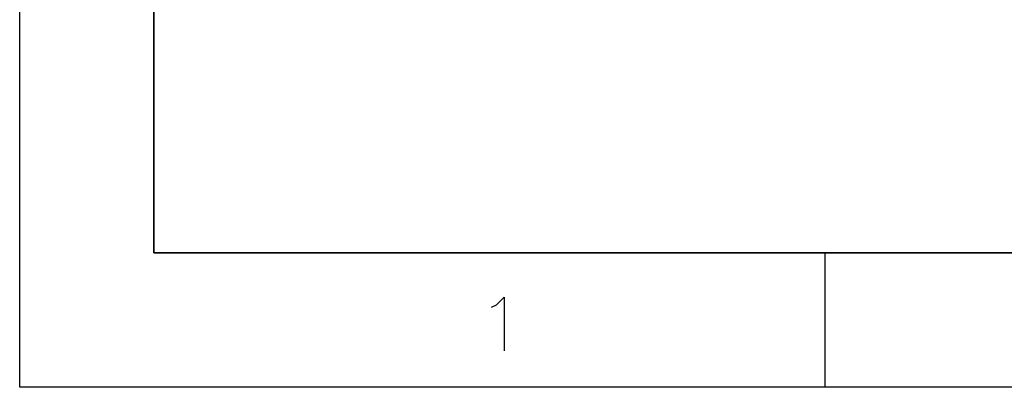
# Model space of a CAD drawing. Extents: x -43 to 377, y -50 to 247.
# Tile 1 of 10: x -43 to 31, y -50 to -23. Entities that reach past the tile are written whole.
import ezdxf

# ---------------------------------------------------------------- set-up
doc = ezdxf.new("R2010")
doc.units = 0
doc.layers.add('DRILL', color=30, linetype='CONTINUOUS')

msp = doc.modelspace()

# ---------------------------------------------------------------- linework, layer by layer
at = {"layer": 'DRILL'}
for points in [[(-42.7482, -50.1396), (-42.7482, 246.860314)], [(-32.74822, 236.860334), (-32.74822, -40.13962)], [(-32.74822, -40.13962), (367.251742, -40.13962)], [(17.25168, -50.1396), (17.25168, -40.13962)], [(-7.605268, -44.186094), (-7.224268, -43.995594), (-6.653022, -43.424094), (-6.653022, -47.424086)], [(377.251722, -50.1396), (-42.7482, -50.1396)]]:
    msp.add_lwpolyline(points, dxfattribs=at)
msp.add_lwpolyline([(-32.74822, -40.13962), (-32.74822, 236.860334), (367.251742, 236.860334), (367.251742, -40.13962)], close=True, dxfattribs=at)

doc.saveas('drawing.dxf')
